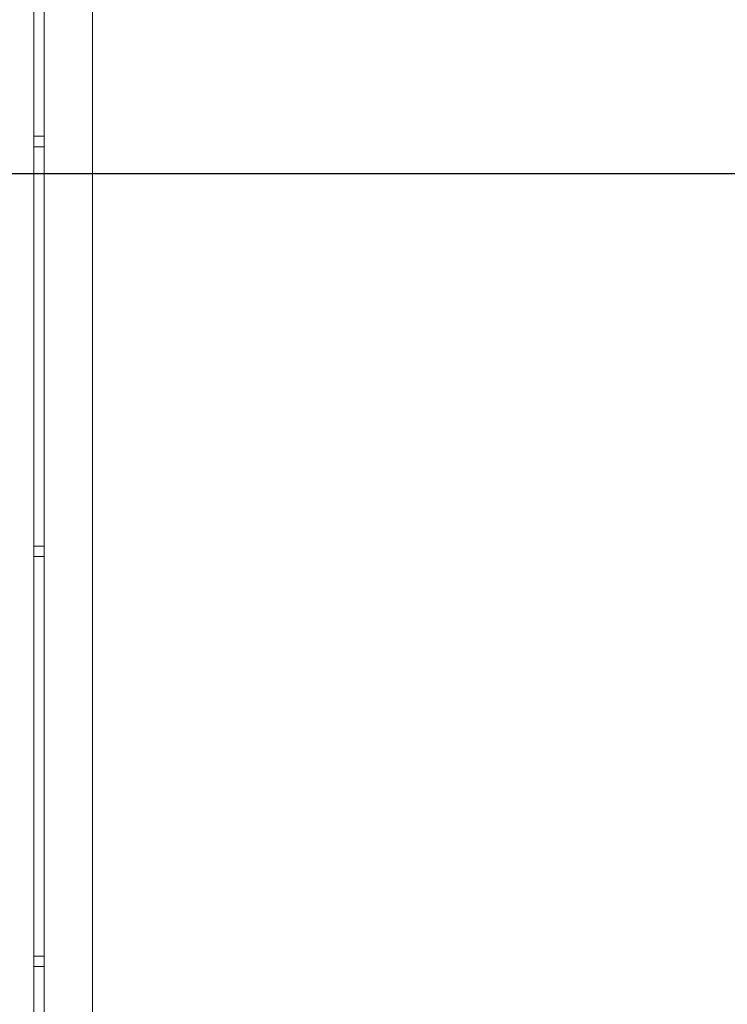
# Model space of a CAD drawing. Header units: millimetres. Extents: x 2016 to 102618, y -16590 to 68005.
# Tile 200 of 256: x 79817 to 81498, y 21048 to 23390. Entities that reach past the tile are written whole.
import ezdxf

# ---------------------------------------------------------------- set-up
doc = ezdxf.new("R2010")
doc.units = ezdxf.units.MM
doc.layers.add('A-ANNO-DIMS', color=211, linetype='Continuous', lineweight=9)
doc.layers.add('I-FURN', color=30, linetype='Continuous', lineweight=13)
doc.styles.add('ISOCPEUR_2', font='isocpeur.ttf', dxfattribs={"height": 180})
doc.dimstyles.new('00_VCS_maatvoering_1_8', dxfattribs={"dimscale": 304.8, "dimtxt": 179.276612, "dimasz": 0.918635, "dimexe": 0.328084, "dimexo": 0.0625, "dimgap": 0.164042, "dimtad": 1, "dimdec": 0, "dimzin": 0, "dimdsep": 46, "dimtxsty": 'ISOCPEUR_2', "dimblk1": 'DOTSMALL', "dimblk2": 'DOTSMALL', "dimsah": 1, "dimcen": 0.09, "dimdle": 0.328084, "dimadec": 0, "dimazin": 0, "dimtfac": 1, "dimtdec": 4, "dimtix": 1, "dimtmove": 0, "dimatfit": 3, "dimfxl": 0.328084, "dimfxlon": 1, "dimtvp": 1, "dimtolj": 1, "dimtzin": 0, "dimarcsym": 2})

# ---------------------------------------------------------------- blocks, each defined once
blk = doc.blocks.new('79_VCS_FU_zitbank_kleedkamers - 79_VCS_FU_zitbank_kleedkamers-V6-00 Begane grond')
at = {"layer": 'I-FURN'}
for p, q in [((50, -260), (8250, -260)), ((4137.5, -285.2), (4137.5, -259.8)), ((4162.5, -259.8), (4162.5, -285.2)), ((5112.5, -285.2), (5112.5, -259.6)), ((5137.5, -259.6), (5137.5, -285.2)), ((6087.5, -285.2), (6087.5, -259.7)), ((6112.5, -259.7), (6112.5, -285.2)), ((8250, -285), (50, -285)), ((50, -400), (8250, -400))]:
    blk.add_line(p, q, dxfattribs=at)
blk = doc.blocks.new('_DotSmall')
at = {"color": 0, "linetype": 'ByBlock', "const_width": 0.5}
blk.add_lwpolyline([(-0.0625, 0, 1), (0.0625, 0, 1)], format="xyb", close=True, dxfattribs=at)

msp = doc.modelspace()

# ---------------------------------------------------------------- block references
at = {"layer": 'I-FURN', "rotation": 90}
msp.add_blockref('79_VCS_FU_zitbank_kleedkamers - 79_VCS_FU_zitbank_kleedkamers-V6-00 Begane grond', (79590, 17000), dxfattribs=at)

# ---------------------------------------------------------------- dimensions: what is measured, and where the dimension line sits
at = {"layer": 'A-ANNO-DIMS'}
msp.add_linear_dim(base=(82410, 23023.6), p1=(79590, 23123.6), p2=(82410, 23123.6), dimstyle='00_VCS_maatvoering_1_8', override={"dimpost": '<>', "dimfxl": 2820}, dxfattribs=at).render()

doc.saveas('drawing.dxf')
